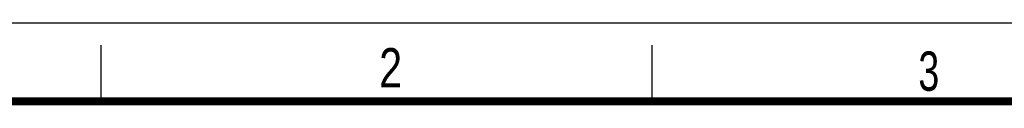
# Model space of a CAD drawing. Header units: millimetres. Extents: x 0 to 210, y 0 to 297.
# Tile 10 of 11: x 49 to 136, y 290 to 297. Entities that reach past the tile are written whole.
import ezdxf

# ---------------------------------------------------------------- set-up
doc = ezdxf.new("R2010")
doc.units = ezdxf.units.MM
doc.header["$LTSCALE"] = 19.36
doc.layers.get('0').update_dxf_attribs({"linetype": 'CONTINUOUS'})
doc.styles.add('TEXTSTYLE_2', font='txt', dxfattribs={"width": 0.75})

msp = doc.modelspace()

# ---------------------------------------------------------------- linework, layer by layer
at = {"color": 2, "linetype": 'CONTINUOUS'}
for p, q in [((0, 297), (210, 297)), ((56, 290), (56, 295)), ((105, 290), (105, 295))]:
    msp.add_line(p, q, dxfattribs=at)
at = {"color": 7, "linetype": 'CONTINUOUS', "const_width": 0.7}
msp.add_lwpolyline([(7, 290), (203, 290)], dxfattribs=at)

# ---------------------------------------------------------------- texts
at = {"color": 5, "linetype": 'CONTINUOUS', "style": 'TEXTSTYLE_2'}
for s, width, p in [('2', 0.785714, (80.73137936, 291.23958322)), ('3', 0.714286, (128.68391426, 290.94286487))]:
    msp.add_text(s, height=3.5, dxfattribs=dict(at, width=width)).set_placement(p)

doc.saveas('drawing.dxf')
